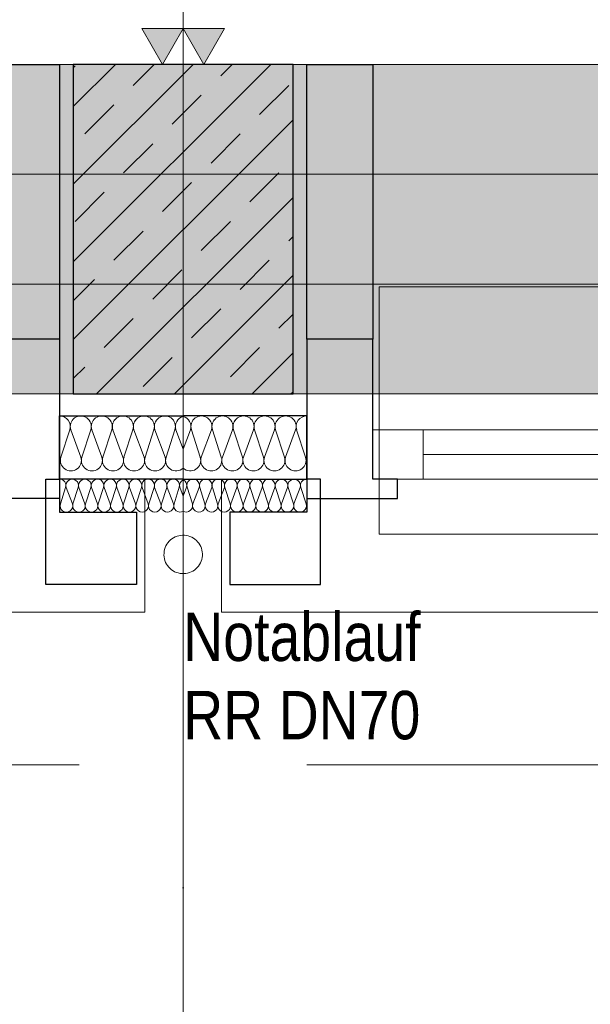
# Model space of a CAD drawing. Extents: x -720 to 300, y 62 to 1107.
# Tile 14 of 117: x -460 to -439, y 187 to 222. Entities that reach past the tile are written whole.
import ezdxf
from ezdxf.lldxf.tags import DXFTag

# ---------------------------------------------------------------- set-up
doc = ezdxf.new("R2010")
doc.units = 0
doc.layers.get('0').update_dxf_attribs({"lineweight": 35})
for name, color, linetype, lineweight, true_color in [('00_Beschriftung UZ', 3, 'Continuous', 13, 0x00ff00), ('30 -33 Aussenwände- 3 Aussenstützen', 7, 'Continuous', 50, 0x0000dd), ('30 -33 Aussenwände- 7 Fassade_ Elemente', 7, 'Continuous', 9, 0x00aacc), ('30 -35 Decken- 1 Konstruktion-Träger- Stahlbeton', 7, 'grob-A06G9FGE8I', 13, 0x33aa00), ('70 -72 Beschriftung- 1 Beschriftung allgemein', 7, 'Continuous', 9, 0xff6633), ('70 -72 Beschriftung- 2 Beschriftung Bauteile', 7, 'Continuous', 9, 0x9999ff)]:
    doc.layers.add(name, color=color, linetype=linetype, lineweight=lineweight, true_color=true_color)
doc.layers.add('40 -41 Abwasser_Wasser_Gas- 2 Wasser-1', color=7, linetype='Continuous', lineweight=15)
doc.layers.add('70 -71 Achsen- 1 Gebäudeachsen', color=7, linetype='STRICHPUNKT2-A06G9FGD8I', lineweight=18)
doc.layers.add('iwb_Schraffur_Unterzug', color=7, linetype='Continuous', lineweight=5, true_color=0xffffcc, plot=False)
doc.styles.get("Standard").update_dxf_attribs({"font": 'ARIALN.TTF'})
tags = doc.linetypes.add('grob-A06G9FGE8I', pattern=[14, 3, -8, 3]).pattern_tags.tags
tags[8:9] = [DXFTag(74, 4), DXFTag(75, 0), DXFTag(340, '0'), DXFTag(46, 0.0), DXFTag(50, 0.0), DXFTag(44, 0.0), DXFTag(45, 0.0)]
tags[6:7] = [DXFTag(74, 4), DXFTag(75, 0), DXFTag(340, '0'), DXFTag(46, 0.0), DXFTag(50, 0.0), DXFTag(44, 0.0), DXFTag(45, 0.0)]
tags[4:5] = [DXFTag(74, 4), DXFTag(75, 0), DXFTag(340, '0'), DXFTag(46, 0.0), DXFTag(50, 0.0), DXFTag(44, 0.0), DXFTag(45, 0.0)]
tags = doc.linetypes.add('STRICHPUNKT2-A06G9FGD8I', pattern=[12.7, 6.35, -3.175, 0, -3.175]).pattern_tags.tags
tags[10:11] = [DXFTag(74, 4), DXFTag(75, 0), DXFTag(340, '0'), DXFTag(46, 0.0), DXFTag(50, 0.0), DXFTag(44, 0.0), DXFTag(45, 0.0)]
tags[8:9] = [DXFTag(74, 4), DXFTag(75, 0), DXFTag(340, '0'), DXFTag(46, 0.0), DXFTag(50, 0.0), DXFTag(44, 0.0), DXFTag(45, 0.0)]
tags[6:7] = [DXFTag(74, 4), DXFTag(75, 0), DXFTag(340, '0'), DXFTag(46, 0.0), DXFTag(50, 0.0), DXFTag(44, 0.0), DXFTag(45, 0.0)]
tags[4:5] = [DXFTag(74, 4), DXFTag(75, 0), DXFTag(340, '0'), DXFTag(46, 0.0), DXFTag(50, 0.0), DXFTag(44, 0.0), DXFTag(45, 0.0)]

# ---------------------------------------------------------------- blocks, each defined once
blk = doc.blocks.new('Referenz-A06G9FGF8I')
at = {"layer": '00_Beschriftung UZ', "color": 0, "linetype": 'Continuous', "lineweight": 5, "ltscale": 0.13}
blk.add_line((-0.806, 220.847), (-682.312, 220.847), dxfattribs=at)
at = {"layer": '30 -33 Aussenwände- 3 Aussenstützen', "color": 0, "lineweight": 9}
for p, q in [((-458.306, 219.311), (-456.77, 220.847)), ((-458.306, 216.483), (-453.942, 220.847)), ((-458.306, 213.654), (-451.114, 220.847)), ((-458.306, 220.725), (-458.243, 220.788)), ((-456.122, 220.081), (-455.356, 220.847)), ((-452.94, 220.434), (-452.528, 220.847)), ((-451.526, 219.02), (-450.465, 220.081)), ((-454.708, 218.667), (-453.647, 219.727)), ((-457.89, 218.313), (-456.829, 219.374)), ((-458.306, 210.826), (-450.306, 218.826)), ((-453.293, 217.252), (-452.233, 218.313)), ((-456.475, 216.899), (-455.415, 217.959)), ((-451.879, 215.838), (-450.819, 216.899)), ((-455.061, 215.485), (-454.001, 216.545)), ((-458.243, 215.131), (-457.182, 216.192)), ((-457.457, 208.847), (-450.306, 215.997)), ((-453.647, 214.07), (-452.586, 215.131)), ((-456.829, 213.717), (-455.768, 214.778)), ((-450.465, 214.424), (-450.306, 214.583)), ((-454.306, 211.847), (-454.306, 213.847)), ((-452.233, 212.656), (-451.172, 213.717)), ((-455.415, 212.303), (-454.354, 213.363)), ((-458.306, 212.24), (-457.536, 213.01)), ((-454.628, 208.847), (-450.306, 213.169)), ((-455.306, 212.847), (-453.306, 212.847)), ((-454.001, 210.888), (-452.94, 211.949)), ((-457.182, 210.535), (-456.122, 211.596)), ((-450.819, 211.242), (-450.306, 211.755)), ((-452.586, 209.474), (-451.526, 210.535)), ((-455.768, 209.121), (-454.708, 210.181)), ((-451.8, 208.847), (-450.306, 210.34)), ((-458.306, 209.411), (-457.89, 209.828)), ((-450.386, 208.847), (-450.306, 208.926))]:
    blk.add_line(p, q, dxfattribs=at)
at = {"layer": '30 -33 Aussenwände- 3 Aussenstützen', "color": 0, "linetype": 'Continuous', "lineweight": -2, "ltscale": 0.25}
for p, q in [((-458.306, 220.847), (-458.306, 208.847)), ((-450.306, 220.847), (-458.306, 220.847)), ((-450.306, 208.847), (-450.306, 220.847)), ((-458.306, 208.847), (-450.306, 208.847))]:
    blk.add_line(p, q, dxfattribs=at)
at = {"layer": '30 -33 Aussenwände- 7 Fassade_ Elemente', "color": 0, "linetype": 'Continuous', "ltscale": 0.13}
for p, q in [((-458.806, 220.847), (-601.806, 220.847)), ((-458.806, 205.747), (-458.806, 220.847)), ((-449.806, 220.847), (-449.806, 205.747)), ((-306.806, 220.847), (-449.806, 220.847)), ((-454.306, 211.847), (-454.306, 213.847)), ((-455.306, 212.847), (-453.306, 212.847)), ((-458.436, 207.547), (-458.758, 206.547)), ((-458.029, 206.547), (-458.399, 207.547)), ((-457.67, 207.547), (-457.992, 206.547)), ((-457.263, 206.547), (-457.633, 207.547)), ((-456.904, 207.547), (-457.226, 206.547)), ((-456.497, 206.547), (-456.867, 207.547)), ((-456.138, 207.547), (-456.46, 206.547)), ((-455.731, 206.547), (-456.101, 207.547)), ((-455.372, 207.547), (-455.694, 206.547)), ((-454.965, 206.547), (-455.335, 207.547)), ((-454.606, 207.547), (-454.927, 206.547)), ((-454.569, 207.547), (-454.306, 206.836)), ((-454.043, 207.547), (-454.306, 206.836)), ((-454.006, 207.547), (-453.684, 206.547)), ((-453.647, 206.547), (-453.277, 207.547)), ((-453.24, 207.547), (-452.918, 206.547)), ((-452.881, 206.547), (-452.511, 207.547)), ((-452.474, 207.547), (-452.152, 206.547)), ((-452.115, 206.547), (-451.745, 207.547)), ((-451.708, 207.547), (-451.386, 206.547)), ((-451.349, 206.547), (-450.979, 207.547)), ((-450.942, 207.547), (-450.62, 206.547)), ((-450.583, 206.547), (-450.213, 207.547)), ((-450.176, 207.547), (-449.854, 206.547)), ((-447.406, 207.547), (-402.939, 207.547)), ((-447.406, 205.747), (-447.406, 207.547)), ((-455.706, 205.747), (-458.806, 205.747)), ((-455.706, 200.907), (-455.706, 205.747)), ((-452.906, 205.747), (-452.906, 200.907)), ((-449.806, 205.747), (-452.906, 205.747)), ((-402.939, 205.747), (-447.406, 205.747)), ((-458.584, 205.446), (-458.776, 204.846)), ((-458.339, 204.847), (-458.562, 205.446)), ((-458.124, 205.447), (-458.317, 204.847)), ((-457.88, 204.847), (-458.102, 205.447)), ((-457.665, 205.447), (-457.857, 204.847)), ((-457.42, 204.847), (-457.642, 205.447)), ((-457.205, 205.447), (-457.398, 204.847)), ((-456.96, 204.848), (-457.183, 205.447)), ((-456.746, 205.448), (-456.938, 204.848)), ((-456.501, 204.848), (-456.723, 205.448)), ((-456.286, 205.448), (-456.478, 204.848)), ((-456.041, 204.848), (-456.263, 205.448)), ((-455.826, 205.449), (-456.019, 204.848)), ((-455.582, 204.849), (-455.804, 205.449)), ((-455.367, 205.449), (-455.559, 204.849)), ((-455.122, 204.849), (-455.344, 205.449)), ((-454.907, 205.449), (-455.099, 204.849)), ((-454.662, 204.849), (-454.885, 205.449)), ((-454.447, 205.45), (-454.64, 204.849)), ((-454.425, 205.45), (-454.306, 205.128)), ((-454.187, 205.45), (-454.306, 205.128)), ((-454.164, 205.45), (-453.972, 204.849)), ((-453.95, 204.849), (-453.727, 205.449)), ((-453.705, 205.449), (-453.512, 204.849)), ((-453.49, 204.849), (-453.268, 205.449)), ((-453.245, 205.449), (-453.053, 204.849)), ((-453.03, 204.849), (-452.808, 205.449)), ((-452.786, 205.449), (-452.593, 204.848)), ((-452.571, 204.848), (-452.348, 205.448)), ((-452.326, 205.448), (-452.134, 204.848)), ((-452.111, 204.848), (-451.889, 205.448)), ((-451.866, 205.448), (-451.674, 204.848)), ((-451.651, 204.848), (-451.429, 205.447)), ((-451.407, 205.447), (-451.214, 204.847)), ((-451.192, 204.847), (-450.97, 205.447)), ((-450.947, 205.447), (-450.755, 204.847)), ((-450.732, 204.847), (-450.51, 205.447)), ((-450.487, 205.447), (-450.295, 204.847)), ((-450.273, 204.847), (-450.05, 205.446)), ((-450.028, 205.446), (-449.835, 204.846)), ((-604.906, 200.907), (-455.706, 200.907)), ((-452.906, 200.907), (-303.706, 200.907))]:
    blk.add_line(p, q, dxfattribs=at)
at = {"layer": '30 -33 Aussenwände- 7 Fassade_ Elemente', "color": 0, "linetype": 'Continuous', "lineweight": -2, "ltscale": 0.25}
for p, q in [((-461.206, 220.847), (-458.806, 220.847)), ((-458.806, 220.847), (-458.806, 210.847)), ((-449.806, 210.847), (-449.806, 220.847)), ((-449.806, 220.847), (-447.406, 220.847)), ((-447.406, 220.847), (-447.406, 210.847)), ((-458.806, 210.847), (-461.206, 210.847)), ((-458.806, 210.847), (-458.806, 205.047)), ((-449.806, 210.847), (-449.806, 205.047)), ((-447.406, 210.847), (-449.806, 210.847)), ((-447.406, 205.747), (-447.406, 210.847)), ((-458.806, 208.047), (-454.306, 208.047)), ((-458.806, 205.747), (-458.806, 208.047)), ((-449.806, 208.047), (-454.306, 208.047)), ((-449.806, 205.747), (-449.806, 208.047)), ((-459.306, 201.907), (-459.306, 205.747)), ((-459.306, 205.747), (-458.806, 205.747)), ((-458.806, 205.747), (-458.806, 204.547)), ((-454.306, 205.747), (-458.806, 205.747)), ((-454.306, 205.747), (-449.806, 205.747)), ((-449.806, 205.747), (-449.806, 204.547)), ((-449.306, 205.747), (-449.806, 205.747)), ((-449.306, 201.907), (-449.306, 205.747)), ((-446.506, 205.747), (-447.406, 205.747)), ((-446.506, 205.047), (-446.506, 205.747)), ((-458.806, 205.047), (-462.106, 205.047)), ((-449.806, 205.047), (-446.506, 205.047)), ((-458.806, 204.547), (-456.006, 204.547)), ((-456.006, 204.547), (-456.006, 201.907)), ((-452.606, 204.547), (-452.606, 201.907)), ((-449.806, 204.547), (-452.606, 204.547)), ((-456.006, 201.907), (-459.306, 201.907)), ((-452.606, 201.907), (-449.306, 201.907))]:
    blk.add_line(p, q, dxfattribs=at)
at = {"layer": '30 -33 Aussenwände- 7 Fassade_ Elemente', "color": 0}
for p, q in [((-447.173, 212.747), (-447.173, 207.547)), ((-403.173, 212.747), (-447.173, 212.747)), ((-447.173, 207.547), (-447.173, 205.747)), ((-445.573, 207.547), (-447.173, 207.547)), ((-445.573, 207.547), (-404.773, 207.547)), ((-445.573, 205.747), (-445.573, 207.547)), ((-445.573, 206.647), (-404.773, 206.647)), ((-447.173, 203.747), (-447.173, 205.747)), ((-447.173, 205.747), (-445.573, 205.747)), ((-404.773, 205.747), (-445.573, 205.747)), ((-403.173, 203.747), (-447.173, 203.747))]:
    blk.add_line(p, q, dxfattribs=at)
at = {"layer": '30 -33 Aussenwände- 7 Fassade_ Elemente', "color": 0, "linetype": 'Continuous', "lineweight": 18, "ltscale": 0.18}
for p, q in [((-447.406, 207.547), (-445.573, 207.547)), ((-447.406, 205.747), (-447.406, 207.547)), ((-445.573, 207.547), (-445.573, 205.747)), ((-404.773, 206.647), (-445.573, 206.647)), ((-445.573, 205.747), (-447.406, 205.747))]:
    blk.add_line(p, q, dxfattribs=at)
at = {"layer": '30 -33 Aussenwände- 7 Fassade_ Elemente', "color": 0, "linetype": 'Continuous', "ltscale": 0.13}
for centre, major_axis, end_param in [((-458.801, 207.664), (0.364, -0.117), 1.896254), ((-458.035, 207.664), (0.364, -0.117), 3.764652), ((-457.269, 207.664), (0.364, -0.117), 3.764652), ((-456.502, 207.664), (0.364, -0.117), 3.764652), ((-456.502, 207.664), (-0.225, 0.31), 1.254884), ((-456.502, 207.664), (0.225, 0.31), 1.254884), ((-456.502, 207.664), (0.364, -0.117), 1.254884), ((-455.736, 207.664), (0.364, -0.117), 3.764652), ((-455.736, 207.664), (-0.225, 0.31), 1.254884), ((-455.736, 207.664), (0.225, 0.31), 1.254884), ((-455.736, 207.664), (0.364, -0.117), 1.254884), ((-454.97, 207.664), (-0.225, 0.31), 1.254884), ((-454.97, 207.664), (0.225, 0.31), 1.254884), ((-454.97, 207.664), (0.364, -0.117), 1.254884), ((-454.204, 207.664), (-0.102, 0.369), 1.613483), ((-454.408, 207.664), (0.364, -0.117), 1.613483), ((-453.642, 207.664), (-0.225, 0.31), 1.254884), ((-453.642, 207.664), (0.225, 0.31), 1.254884), ((-453.642, 207.664), (0.364, -0.117), 1.254884), ((-452.876, 207.664), (0.364, -0.117), 3.764652), ((-452.876, 207.664), (-0.225, 0.31), 1.254884), ((-452.876, 207.664), (0.225, 0.31), 1.254884), ((-452.876, 207.664), (0.364, -0.117), 1.254884), ((-452.109, 207.664), (0.364, -0.117), 3.764652), ((-452.109, 207.664), (-0.225, 0.31), 1.254884), ((-452.109, 207.664), (0.225, 0.31), 1.254884), ((-452.109, 207.664), (0.364, -0.117), 1.254884), ((-451.343, 207.664), (0.364, -0.117), 3.764652), ((-450.577, 207.664), (0.364, -0.117), 3.764652), ((-449.811, 207.664), (0.005, 0.383), 1.896254), ((-458.393, 206.429), (-0.364, 0.117), 3.765224), ((-457.627, 206.429), (-0.364, 0.117), 3.765224), ((-456.861, 206.429), (-0.364, 0.117), 3.765224), ((-456.095, 206.429), (-0.364, 0.117), 1.255075), ((-456.095, 206.429), (-0.364, 0.117), 3.765224), ((-456.095, 206.429), (0.225, -0.31), 1.255075), ((-455.329, 206.429), (-0.364, 0.117), 1.255075), ((-455.329, 206.429), (-0.364, 0.117), 3.765224), ((-455.329, 206.429), (0.225, -0.31), 1.255075), ((-454.563, 206.429), (-0.364, 0.117), 2.619647), ((-454.049, 206.429), (-0.257, -0.283), 2.619647), ((-453.283, 206.429), (-0.364, 0.117), 3.765224), ((-453.283, 206.429), (-0.364, 0.117), 1.255075), ((-453.283, 206.429), (0.225, -0.31), 1.255075), ((-452.517, 206.429), (-0.364, 0.117), 1.255075), ((-452.517, 206.429), (-0.364, 0.117), 3.765224), ((-452.517, 206.429), (0.225, -0.31), 1.255075), ((-451.751, 206.429), (-0.364, 0.117), 3.765224), ((-450.985, 206.429), (-0.364, 0.117), 3.765224), ((-450.218, 206.429), (-0.364, 0.117), 3.765224), ((-456.095, 206.429), (-0.225, -0.31), 1.255075), ((-455.329, 206.429), (-0.225, -0.31), 1.255075), ((-453.283, 206.429), (-0.225, -0.31), 1.255075), ((-452.517, 206.429), (-0.225, -0.31), 1.255075), ((-458.803, 205.517), (0.219, -0.07), 1.896254), ((-458.343, 205.517), (0.219, -0.07), 3.764652), ((-457.883, 205.517), (0.219, -0.07), 3.764652), ((-457.424, 205.518), (0.219, -0.07), 3.764652), ((-456.964, 205.518), (0.219, -0.07), 3.764652), ((-456.505, 205.518), (0.219, -0.07), 3.764652), ((-456.045, 205.519), (0.219, -0.07), 3.764652), ((-455.585, 205.519), (0.219, -0.07), 3.764652), ((-455.585, 205.519), (0.135, 0.186), 1.254884), ((-455.126, 205.519), (0.219, -0.07), 3.764652), ((-455.126, 205.519), (0.135, 0.186), 1.254884), ((-454.666, 205.52), (0.135, 0.186), 1.254884), ((-453.946, 205.52), (0.135, 0.186), 1.254884), ((-453.486, 205.519), (0.219, -0.071), 3.764652), ((-453.486, 205.519), (0.135, 0.186), 1.254884), ((-453.027, 205.519), (0.219, -0.071), 3.764652), ((-453.027, 205.519), (0.135, 0.186), 1.254884), ((-452.567, 205.519), (0.219, -0.071), 3.764652), ((-452.107, 205.518), (0.219, -0.071), 3.764652), ((-451.648, 205.518), (0.219, -0.071), 3.764652), ((-451.188, 205.518), (0.219, -0.071), 3.764652), ((-450.728, 205.517), (0.219, -0.071), 3.764652), ((-450.269, 205.517), (0.219, -0.071), 3.764652), ((-449.809, 205.517), (0.003, 0.23), 1.896254), ((-455.585, 205.519), (-0.135, 0.186), 1.254884), ((-455.585, 205.519), (0.219, -0.07), 1.254884), ((-455.126, 205.519), (-0.135, 0.186), 1.254884), ((-455.126, 205.519), (0.219, -0.07), 1.254884), ((-454.666, 205.52), (-0.135, 0.186), 1.254884), ((-454.666, 205.52), (0.219, -0.07), 1.254884), ((-454.206, 205.52), (-0.1, 0.207), 1.434048), ((-454.405, 205.52), (0.219, -0.071), 1.434048), ((-453.946, 205.52), (-0.135, 0.186), 1.254884), ((-453.946, 205.52), (0.219, -0.071), 1.254884), ((-453.486, 205.519), (-0.135, 0.186), 1.254884), ((-453.486, 205.519), (0.219, -0.071), 1.254884), ((-453.027, 205.519), (-0.135, 0.186), 1.254884), ((-453.027, 205.519), (0.219, -0.071), 1.254884), ((-458.558, 204.776), (-0.219, 0.07), 3.765224), ((-458.098, 204.776), (-0.219, 0.07), 3.765224), ((-457.639, 204.777), (-0.219, 0.07), 3.765224), ((-457.179, 204.777), (-0.219, 0.07), 3.765224), ((-456.719, 204.777), (-0.219, 0.07), 3.765224), ((-456.26, 204.778), (-0.219, 0.07), 3.765224), ((-455.8, 204.778), (-0.219, 0.07), 3.765224), ((-455.34, 204.778), (-0.219, 0.07), 1.255075), ((-455.34, 204.778), (-0.219, 0.07), 3.765224), ((-455.34, 204.778), (0.135, -0.186), 1.255075), ((-454.881, 204.779), (-0.219, 0.07), 1.255075), ((-454.881, 204.779), (-0.219, 0.07), 3.765224), ((-454.881, 204.779), (0.135, -0.186), 1.255075), ((-454.421, 204.779), (-0.219, 0.07), 2.411197), ((-454.191, 204.779), (-0.116, -0.198), 2.411197), ((-453.731, 204.779), (-0.219, 0.071), 3.765224), ((-453.731, 204.779), (-0.219, 0.071), 1.255075), ((-453.731, 204.779), (0.135, -0.186), 1.255075), ((-453.271, 204.778), (-0.219, 0.071), 1.255075), ((-453.271, 204.778), (-0.219, 0.071), 3.765224), ((-453.271, 204.778), (0.135, -0.186), 1.255075), ((-452.812, 204.778), (-0.219, 0.071), 3.765224), ((-452.352, 204.778), (-0.219, 0.071), 3.765224), ((-451.893, 204.777), (-0.219, 0.071), 3.765224), ((-451.433, 204.777), (-0.219, 0.071), 3.765224), ((-450.973, 204.777), (-0.219, 0.071), 3.765224), ((-450.514, 204.776), (-0.219, 0.071), 3.765224), ((-450.054, 204.776), (-0.219, 0.071), 3.765224), ((-455.34, 204.778), (-0.135, -0.186), 1.255075), ((-454.881, 204.779), (-0.135, -0.186), 1.255075), ((-453.731, 204.779), (-0.135, -0.186), 1.255075), ((-453.271, 204.778), (-0.135, -0.186), 1.255075)]:
    blk.add_ellipse(centre, major_axis=major_axis, ratio=1, start_param=0, end_param=end_param, dxfattribs=at)
at = {"layer": '30 -35 Decken- 1 Konstruktion-Träger- Stahlbeton', "color": 0}
for p, q in [((5.694, 216.847), (-682.312, 216.847)), ((5.694, 208.847), (-682.312, 208.847))]:
    blk.add_line(p, q, dxfattribs=at)
at = {"layer": '40 -41 Abwasser_Wasser_Gas- 2 Wasser-1', "color": 0, "linetype": 'Continuous', "ltscale": 0.15}
for p, q in [((-454.714, 203.576), (-454.656, 203.613)), ((-454.714, 203.576), (-454.656, 203.613)), ((-454.656, 203.613), (-454.595, 203.644)), ((-454.656, 203.613), (-454.595, 203.644)), ((-454.595, 203.644), (-454.531, 203.67)), ((-454.595, 203.644), (-454.531, 203.67)), ((-454.531, 203.67), (-454.465, 203.688)), ((-454.531, 203.67), (-454.465, 203.688)), ((-454.465, 203.688), (-454.397, 203.701)), ((-454.465, 203.688), (-454.397, 203.701)), ((-454.397, 203.701), (-454.329, 203.706)), ((-454.397, 203.701), (-454.329, 203.706)), ((-454.329, 203.706), (-454.26, 203.705)), ((-454.329, 203.706), (-454.26, 203.705)), ((-454.26, 203.705), (-454.192, 203.697)), ((-454.26, 203.705), (-454.192, 203.697)), ((-454.192, 203.697), (-454.125, 203.683)), ((-454.192, 203.697), (-454.125, 203.683)), ((-454.125, 203.683), (-454.059, 203.662)), ((-454.125, 203.683), (-454.059, 203.662)), ((-454.059, 203.662), (-453.996, 203.634)), ((-454.059, 203.662), (-453.996, 203.634)), ((-453.996, 203.634), (-453.936, 203.601)), ((-453.996, 203.634), (-453.936, 203.601)), ((-453.936, 203.601), (-453.88, 203.562)), ((-453.936, 203.601), (-453.88, 203.562)), ((-454.982, 203.188), (-454.961, 203.253)), ((-454.982, 203.188), (-454.961, 203.253)), ((-454.961, 203.253), (-454.934, 203.316)), ((-454.961, 203.253), (-454.934, 203.316)), ((-454.934, 203.316), (-454.9, 203.376)), ((-454.934, 203.316), (-454.9, 203.376)), ((-454.9, 203.376), (-454.861, 203.433)), ((-454.9, 203.376), (-454.861, 203.433)), ((-454.861, 203.433), (-454.817, 203.485)), ((-454.861, 203.433), (-454.817, 203.485)), ((-454.817, 203.485), (-454.768, 203.533)), ((-454.817, 203.485), (-454.768, 203.533)), ((-454.768, 203.533), (-454.714, 203.576)), ((-454.768, 203.533), (-454.714, 203.576)), ((-453.88, 203.562), (-453.827, 203.518)), ((-453.88, 203.562), (-453.827, 203.518)), ((-453.827, 203.518), (-453.78, 203.468)), ((-453.827, 203.518), (-453.78, 203.468)), ((-453.78, 203.468), (-453.737, 203.414)), ((-453.78, 203.468), (-453.737, 203.414)), ((-453.737, 203.414), (-453.7, 203.357)), ((-453.737, 203.414), (-453.7, 203.357)), ((-453.7, 203.357), (-453.668, 203.296)), ((-453.7, 203.357), (-453.668, 203.296)), ((-453.668, 203.296), (-453.643, 203.232)), ((-453.668, 203.296), (-453.643, 203.232)), ((-453.643, 203.232), (-453.624, 203.166)), ((-453.643, 203.232), (-453.624, 203.166)), ((-455.006, 202.984), (-455.004, 203.052)), ((-455.006, 202.984), (-455.004, 203.052)), ((-455, 202.915), (-455.006, 202.984)), ((-455, 202.915), (-455.006, 202.984)), ((-455.004, 203.052), (-454.997, 203.121)), ((-455.004, 203.052), (-454.997, 203.121)), ((-454.988, 202.848), (-455, 202.915)), ((-454.988, 202.848), (-455, 202.915)), ((-454.997, 203.121), (-454.982, 203.188)), ((-454.997, 203.121), (-454.982, 203.188)), ((-454.306, 203.007), (-454.306, 199.167)), ((-454.306, 203.007), (-454.306, 199.167)), ((-453.615, 202.893), (-453.63, 202.826)), ((-453.615, 202.893), (-453.63, 202.826)), ((-453.624, 203.166), (-453.612, 203.098)), ((-453.624, 203.166), (-453.612, 203.098)), ((-453.607, 202.961), (-453.615, 202.893)), ((-453.607, 202.961), (-453.615, 202.893)), ((-453.612, 203.098), (-453.606, 203.03)), ((-453.612, 203.098), (-453.606, 203.03)), ((-453.606, 203.03), (-453.607, 202.961)), ((-453.606, 203.03), (-453.607, 202.961)), ((-454.969, 202.782), (-454.988, 202.848)), ((-454.969, 202.782), (-454.988, 202.848)), ((-454.944, 202.718), (-454.969, 202.782)), ((-454.944, 202.718), (-454.969, 202.782)), ((-454.912, 202.657), (-454.944, 202.718)), ((-454.912, 202.657), (-454.944, 202.718)), ((-454.875, 202.599), (-454.912, 202.657)), ((-454.875, 202.599), (-454.912, 202.657)), ((-454.832, 202.545), (-454.875, 202.599)), ((-454.832, 202.545), (-454.875, 202.599)), ((-454.784, 202.496), (-454.832, 202.545)), ((-454.784, 202.496), (-454.832, 202.545)), ((-453.795, 202.528), (-453.844, 202.48)), ((-453.795, 202.528), (-453.844, 202.48)), ((-453.751, 202.581), (-453.795, 202.528)), ((-453.751, 202.581), (-453.795, 202.528)), ((-453.712, 202.637), (-453.751, 202.581)), ((-453.712, 202.637), (-453.751, 202.581)), ((-453.678, 202.697), (-453.712, 202.637)), ((-453.678, 202.697), (-453.712, 202.637)), ((-453.651, 202.76), (-453.678, 202.697)), ((-453.651, 202.76), (-453.678, 202.697)), ((-453.63, 202.826), (-453.651, 202.76)), ((-453.63, 202.826), (-453.651, 202.76)), ((-454.732, 202.451), (-454.784, 202.496)), ((-454.732, 202.451), (-454.784, 202.496)), ((-454.676, 202.412), (-454.732, 202.451)), ((-454.676, 202.412), (-454.732, 202.451)), ((-454.616, 202.379), (-454.676, 202.412)), ((-454.616, 202.379), (-454.676, 202.412)), ((-454.553, 202.352), (-454.616, 202.379)), ((-454.553, 202.352), (-454.616, 202.379)), ((-454.487, 202.331), (-454.553, 202.352)), ((-454.487, 202.331), (-454.553, 202.352)), ((-454.42, 202.316), (-454.487, 202.331)), ((-454.42, 202.316), (-454.487, 202.331)), ((-454.352, 202.308), (-454.42, 202.316)), ((-454.352, 202.308), (-454.42, 202.316)), ((-454.283, 202.307), (-454.352, 202.308)), ((-454.283, 202.307), (-454.352, 202.308)), ((-454.215, 202.313), (-454.283, 202.307)), ((-454.215, 202.313), (-454.283, 202.307)), ((-454.147, 202.325), (-454.215, 202.313)), ((-454.147, 202.325), (-454.215, 202.313)), ((-454.081, 202.344), (-454.147, 202.325)), ((-454.081, 202.344), (-454.147, 202.325)), ((-454.017, 202.369), (-454.081, 202.344)), ((-454.017, 202.369), (-454.081, 202.344)), ((-453.956, 202.4), (-454.017, 202.369)), ((-453.956, 202.4), (-454.017, 202.369)), ((-453.898, 202.438), (-453.956, 202.4)), ((-453.898, 202.438), (-453.956, 202.4)), ((-453.844, 202.48), (-453.898, 202.438)), ((-453.844, 202.48), (-453.898, 202.438))]:
    blk.add_line(p, q, dxfattribs=at)
at = {"layer": '70 -71 Achsen- 1 Gebäudeachsen', "color": 0, "linetype": 'STRICHPUNKT2-A06G9FGD8I', "ltscale": 0.18}
for p, q in [((-454.306, 1077.787), (-454.306, 78.347)), ((-682.312, 212.847), (77.244, 212.847))]:
    blk.add_line(p, q, dxfattribs=at)
at = {"layer": '70 -72 Beschriftung- 1 Beschriftung allgemein', "color": 0, "linetype": 'Continuous', "ltscale": 0.13}
for p, q in [((-454.306, 203.007), (-454.306, 190.818)), ((-458.088, 195.349), (-505.088, 195.349)), ((-402.806, 195.349), (-449.806, 195.349))]:
    blk.add_line(p, q, dxfattribs=at)
at = {"layer": '70 -72 Beschriftung- 1 Beschriftung allgemein', "color": 0, "linetype": 'Continuous', "lineweight": 5, "ltscale": 0.13}
for p, q in [((-454.306, 190.818), (-454.323, 190.882)), ((-454.323, 190.882), (-454.289, 190.882)), ((-454.289, 190.882), (-454.306, 190.818))]:
    blk.add_line(p, q, dxfattribs=at)
at = {"layer": '70 -72 Beschriftung- 1 Beschriftung allgemein', "color": 0, "lineweight": 0}
for points in [[(-454.306, 190.818), (-454.323, 190.882), (-454.306, 190.882)], [(-454.306, 190.818), (-454.306, 190.882), (-454.289, 190.882)]]:
    blk.add_solid(points, dxfattribs=at)
at = {"layer": '70 -72 Beschriftung- 2 Beschriftung Bauteile', "color": 0}
for p, q in [((-455.056, 220.847), (-455.806, 222.146)), ((-455.806, 222.146), (-454.306, 222.146)), ((-454.306, 222.146), (-455.056, 220.847)), ((-453.556, 220.847), (-454.306, 222.146)), ((-454.306, 222.146), (-452.806, 222.146)), ((-452.806, 222.146), (-453.556, 220.847))]:
    blk.add_line(p, q, dxfattribs=at)
at = {"layer": '70 -72 Beschriftung- 2 Beschriftung Bauteile', "color": 0, "lineweight": 0}
for points in [[(-455.056, 220.847), (-455.806, 222.146), (-455.056, 222.146)], [(-455.056, 220.847), (-455.056, 222.146), (-454.306, 222.146)], [(-453.556, 220.847), (-454.306, 222.146), (-453.556, 222.146)], [(-453.556, 220.847), (-453.556, 222.146), (-452.806, 222.146)]]:
    blk.add_solid(points, dxfattribs=at)
at = {"layer": '70 -72 Beschriftung- 1 Beschriftung allgemein', "color": 0, "linetype": 'Continuous', "ltscale": 0.13, "char_height": 1.76205, "attachment_point": 1}
for s, insert in [('{\\fArial Narrow;Notablauf}', (-454.306, 200.89)), ('{\\fArial Narrow;Notablauf}', (-454.306, 200.89)), ('{\\fArial Narrow;RR}', (-454.306, 198.039)), ('{\\fArial Narrow;RR}', (-454.306, 198.039)), ('{\\fArial Narrow;DN70}', (-450.832, 198.039)), ('{\\fArial Narrow;DN70}', (-450.832, 198.039))]:
    blk.add_mtext(s, dxfattribs=dict(at, insert=insert))
blk = doc.blocks.new('Referenz-A06G9FGH8I')
at = {"layer": 'iwb_Schraffur_Unterzug', "linetype": 'Continuous', "ltscale": 0.13}
for points in [[(-682.312, 220.847), (-2.306, 220.847), (-682.312, 218.594)], [(-682.312, 218.594), (-2.306, 220.847), (-2.306, 208.847)], [(-682.312, 218.594), (-2.306, 208.847), (-682.312, 213.352)], [(-682.312, 213.352), (-2.306, 208.847), (-682.312, 208.847)]]:
    blk.add_solid(points, dxfattribs=at)

msp = doc.modelspace()

# ---------------------------------------------------------------- block references
at = {"color": 8, "lineweight": 25, "ltscale": 0.25, "true_color": 0x808080}
for name in ['Referenz-A06G9FGF8I', 'Referenz-A06G9FGH8I']:
    msp.add_blockref(name, (0, 0), dxfattribs=at)

doc.saveas('drawing.dxf')
